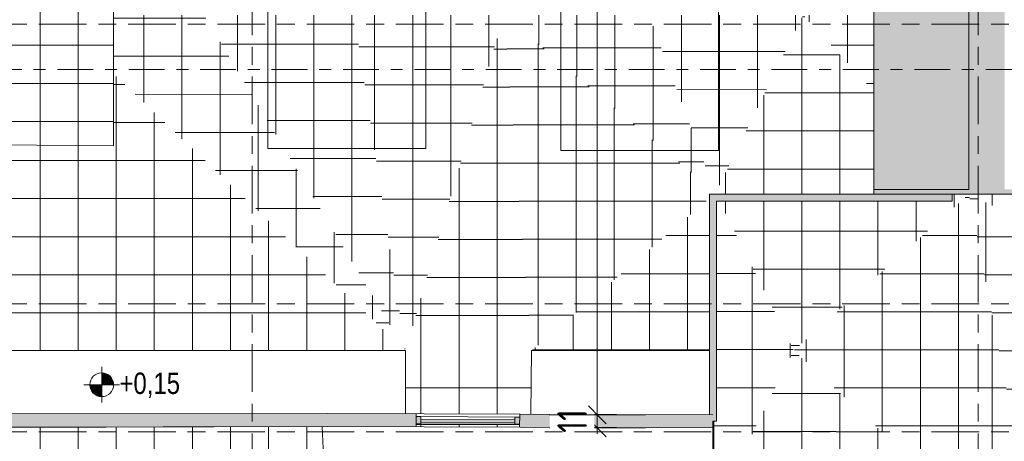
# Model space of a CAD drawing. Header units: metres. Extents: x 2 to 165, y -54 to 869.
# Tile 20 of 106: x 35.04 to 43.31, y -23.49 to -19.94. Entities that reach past the tile are written whole.
import ezdxf

# ---------------------------------------------------------------- set-up
doc = ezdxf.new("R2010")
doc.units = ezdxf.units.M
doc.linetypes.add('_Rasterlinie_', pattern=[0.75, 0.4, -0.1, 0.15, -0.1])
doc.linetypes.add('_Schnittlinie_', pattern=[0.6, 0.3, -0.1, 0.1, -0.1])
for name, color, linetype, lineweight in [('A_Bem', 7, 'Continuous', 5), ('A_Bem-100', 7, 'Continuous', 5), ('A_Fenster', 45, 'Continuous', 5), ('A_Fenster_Glas', 5, 'Continuous', 5), ('A_Geschossdecken', 7, 'Continuous', 5), ('A_Geschossdecken_Oberflächenschraffur', 7, 'Continuous', 5), ('A_Hoehenkoten', 124, 'Continuous', 5), ('A_Linien', 5, 'Continuous', 9), ('A_Raster', 128, 'Continuous', 5), ('A_Symbol-S_A', 172, 'Continuous', 5), ('A_Wand', 244, 'Continuous', 5), ('A_Wand_Schraff', 1, 'Continuous', 5), ('A_Wände_Oberflächenschraffur', 244, 'Continuous', 5)]:
    doc.layers.add(name, color=color, linetype=linetype, lineweight=lineweight)
doc.styles.add('Arial', font='arial.ttf', dxfattribs={"width": 0.8, "height": 0.18})
doc.styles.add('ISOCPEUR', font='isocpeur.ttf', dxfattribs={"width": 0.8, "height": 0.25})
doc.dimstyles.new('BLB-Standard_2_5_Aussen_maskiert', dxfattribs={"dimscale": 0.3048, "dimtxt": 0.248995, "dimasz": 0.492126, "dimexe": 1.32874, "dimexo": 0.0625, "dimgap": 0.032808, "dimtad": 1, "dimdec": 1, "dimlfac": 100, "dimrnd": 0.1, "dimdsep": 46, "dimtxsty": 'ISOCPEUR', "dimblk1": 'OBLIQUE', "dimblk2": 'OBLIQUE', "dimsah": 1, "dimcen": 0.09, "dimdle": 0.164042, "dimazin": 0, "dimtfac": 1, "dimtdec": 4, "dimtix": 1, "dimtmove": 0, "dimatfit": 3, "dimfxl": 1.32874, "dimfxlon": 1, "dimtvp": 1, "dimtfill": 1, "dimtolj": 1, "dimtzin": 0, "dimarcsym": 2})
doc.dimstyles.new('BLB-Standard_2_5_Aussen_maskiert_1', dxfattribs={"dimscale": 0.3048, "dimtxt": 0.248995, "dimasz": 0.492126, "dimexe": 1.32874, "dimexo": 0.0625, "dimgap": 0.032808, "dimtad": 1, "dimrnd": 0.001, "dimzin": 0, "dimdsep": 46, "dimtxsty": 'ISOCPEUR', "dimblk1": 'OBLIQUE', "dimblk2": 'OBLIQUE', "dimsah": 1, "dimcen": 0.09, "dimdle": 0.164042, "dimazin": 0, "dimtfac": 1, "dimtdec": 4, "dimtix": 1, "dimtmove": 0, "dimatfit": 3, "dimfxl": 1.32874, "dimfxlon": 1, "dimtvp": 1, "dimtfill": 1, "dimtolj": 1, "dimtzin": 0, "dimarcsym": 2})
pattern_1 = [(359.999, (56.97275, 0.011), (5.6e-06, 0.32), []), (90, (56.97275, 0.011), (-0.32, 2e-17), [])]
pattern_2 = [(0, (56.97275, 0), (0, 0.32), []), (90, (56.97275, 0), (-0.32, 2e-17), [])]
pattern_3 = [(0, (56.87475, 0), (0, 0.32), []), (90, (56.87475, 0), (-0.32, 2e-17), [])]
pattern_4 = [(0.001, (56.87475, 0.002), (-5.6e-06, 0.32), []), (90, (56.87475, 0.002), (-0.32, 2e-17), [])]
pattern_5 = [(0, (57.00875, 0), (0, 0.32), []), (90, (57.00875, 0), (-0.32, 2e-17), [])]
pattern_6 = [(0, (56.97275, 0.038), (0, 0.32), []), (90, (56.97275, 0.038), (-0.32, 2e-17), [])]
pattern_7 = [(0, (56.97275, 0.067), (0, 0.32), []), (90, (56.97275, 0.067), (-0.32, 2e-17), [])]
pattern_8 = [(359.997, (56.91875, -0.01), (1.68e-05, 0.32), []), (90, (56.91875, -0.01), (-0.32, 2e-17), [])]
pattern_9 = [(0.005, (56.99675, -0.028), (-2.8e-05, 0.32), []), (90, (56.99675, -0.028), (-0.32, 2e-17), [])]
pattern_10 = [(359.995, (56.90375, -0.015), (2.8e-05, 0.32), []), (90, (56.90375, -0.015), (-0.32, 2e-17), [])]
pattern_11 = [(0, (56.97275, -0.032), (0, 0.32), []), (90, (56.97275, -0.032), (-0.32, 2e-17), [])]
pattern_12 = [(0, (57.03575, 0), (0, 0.32), []), (90, (57.03575, 0), (-0.32, 2e-17), [])]
pattern_13 = [(0, (56.97275, -0.009), (0, 0.32), []), (90, (56.97275, -0.009), (-0.32, 2e-17), [])]
pattern_14 = [(0, (56.97275, -0.08), (0, 0.32), []), (90, (56.97275, -0.08), (-0.32, 2e-17), [])]
pattern_15 = [(359.985, (56.92075, -0.057), (8.38e-05, 0.32), []), (90, (56.92075, -0.057), (-0.32, 2e-17), [])]
pattern_16 = [(0, (56.97275, -0.047), (0, 0.32), []), (90, (56.97275, -0.047), (-0.32, 2e-17), [])]
pattern_17 = [(0, (56.97275, -0.048), (0, 0.32), []), (90, (56.97275, -0.048), (-0.32, 2e-17), [])]
pattern_18 = [(359.964, (56.88475, -0.105), (0.000201, 0.32), []), (90, (56.88475, -0.105), (-0.32, 2e-17), [])]
pattern_19 = [(359.995, (57.03275, 0.007), (2.8e-05, 0.32), []), (90, (57.03275, 0.007), (-0.32, 2e-17), [])]
pattern_20 = [(0.004, (57.00275, -0.019), (-2.23e-05, 0.32), []), (90, (57.00275, -0.019), (-0.32, 2e-17), [])]

# ---------------------------------------------------------------- blocks, each defined once
blk = doc.blocks.new('FE 1 tlg - Fix - 870 x 780-8070248-AB- E0-  OK FFB')
at = {"layer": 'A_Fenster_Glas', "lineweight": 9}
h = blk.add_hatch(color=253, dxfattribs=at)
h.paths.add_polyline_path([(-0.435, 0.03), (-0.435, -0.03), (-0.395, -0.03), (-0.3951, 0.03)], flags=0)
h.paths.add_polyline_path([(0.395, 0.03), (0.3952, -0.03), (0.435, -0.03), (0.435, 0.03)], flags=0)
blk.add_hatch(color=253, dxfattribs=at).paths.add_polyline_path([(-0.395, 0.015), (-0.395, -0.005), (0.395, -0.005), (0.395, 0.015), (0.377, 0.015)], flags=0)
at = {"layer": 'A_Fenster', "color": 250, "lineweight": 9}
for p, q in [((-0.395, 0.03), (-0.435, 0.03)), ((-0.435, 0.03), (-0.435, -0.03)), ((-0.395, 0.03), (0.395, 0.03)), ((-0.395, 0.015), (-0.395, 0.03)), ((0.435, 0.03), (0.395, 0.03)), ((0.395, 0.03), (0.395, 0.015)), ((0.435, -0.03), (0.435, 0.03)), ((-0.435, -0.03), (-0.395, -0.03)), ((-0.395, -0.03), (-0.395, -0.005)), ((0.395, -0.03), (-0.395, -0.03)), ((0.395, -0.005), (0.395, -0.03)), ((0.395, -0.03), (0.435, -0.03))]:
    blk.add_line(p, q, dxfattribs=at)
at = {"layer": 'A_Fenster_Glas', "color": 250, "lineweight": 9}
for p, q in [((0.395, 0.015), (-0.395, 0.015)), ((-0.395, 0.015), (-0.395, -0.005)), ((0.395, -0.005), (0.395, 0.015)), ((-0.395, -0.005), (0.395, -0.005))]:
    blk.add_line(p, q, dxfattribs=at)
blk = doc.blocks.new('Höhenkoten - Kreuz gefüllt-6114407-AB- E0-  OK FFB')
at = {"layer": 'A_Hoehenkoten'}
h = blk.add_hatch(color=256, dxfattribs=at)
edge = h.paths.add_edge_path(flags=0)
edge.add_line((0.001, 0.0014), (0, 0.0014))
edge.add_line((0, 0.0014), (0, 0.0024))
edge.add_arc((0, 0.0014), 0.001, 0, 90, ccw=False)
h = blk.add_hatch(color=256, dxfattribs=at)
edge = h.paths.add_edge_path(flags=0)
edge.add_line((-0.001, 0.0014), (0, 0.0014))
edge.add_line((0, 0.0014), (0, 0.0004))
edge.add_arc((0, 0.0014), 0.001, 180, 270, ccw=False)
for p, q in [((0, 0.0029), (0, -0.0001)), ((0, 0.0014), (0, 0.0024)), ((0, 0.0024), (0, 0.0014)), ((0, 0.0024), (0, 0.0014)), ((0, 0.0014), (0, 0.0024)), ((-0.0015, 0.0014), (0.0015, 0.0014)), ((-0.001, 0.0014), (0, 0.0014)), ((0, 0.0014), (-0.001, 0.0014)), ((0, 0.0014), (-0.001, 0.0014)), ((-0.001, 0.0014), (0, 0.0014)), ((0.001, 0.0014), (0, 0.0014)), ((0, 0.0014), (0, 0.0004)), ((0, 0.0004), (0, 0.0014)), ((0, 0.0014), (0.001, 0.0014)), ((0, 0.0014), (0.001, 0.0014)), ((0.001, 0.0014), (0, 0.0014)), ((0, 0.0014), (0, 0.0004)), ((0, 0.0004), (0, 0.0014))]:
    blk.add_line(p, q, dxfattribs=at)
for start, end in [(90, 180), (90, 180), (360, 90), (360, 90), (180, 270), (180, 270), (270, 0), (270, 360)]:
    blk.add_arc((0, 0.0014), 0.001, start, end, dxfattribs=at)
blk = doc.blocks.new('DIMBLOCK170-AB- E0-  OK FFB')
at = {"layer": 'A_Bem-100', "lineweight": 9}
for p, q in [((39.8945, -23.2653), (39.8195, -23.1903)), ((39.8945, -23.3755), (39.8195, -23.3005)), ((39.8945, -23.2653), (39.9695, -23.3403)), ((39.8945, -23.3755), (39.9695, -23.4505))]:
    blk.add_line(p, q, dxfattribs=at)
at = {"layer": 'A_Bem-100'}
for p, q in [((39.4895, -23.2653), (40.2995, -23.2653)), ((39.8945, -23.2653), (39.4895, -23.2653)), ((39.8945, -23.4255), (39.8945, -23.2653)), ((39.4895, -23.3755), (40.2995, -23.3755)), ((39.8945, -23.3755), (39.4895, -23.3755))]:
    blk.add_line(p, q, dxfattribs=at)
at = {"layer": 'A_Bem-100', "color": 0, "insert": (39.5579, -23.4175), "char_height": 0.25, "width": 0.233044, "attachment_point": 1, "rotation": 90, "line_spacing_factor": 1.149209, "style": 'ISOCPEUR', "bg_fill": 3, "box_fill_scale": 1.25, "bg_fill_color": 256, "bg_fill_true_color": 13158600, "bg_fill_transparency": 0}
blk.add_mtext('11', dxfattribs=at)
blk = doc.blocks.new('_Oblique')
at = {"color": 0, "linetype": 'ByBlock', "lineweight": -2}
blk.add_line((-0.5, -0.5), (0.5, 0.5), dxfattribs=at)
blk = doc.blocks.new('DIMBLOCK171-AB- E0-  OK FFB')
at = {"layer": 'A_Bem-100', "lineweight": 9}
for p, q in [((39.8945, -3.1804), (39.8195, -3.1054)), ((39.8945, -3.1804), (39.9695, -3.2554)), ((39.8945, -23.2653), (39.8195, -23.1903)), ((39.8945, -23.2653), (39.9695, -23.3403))]:
    blk.add_line(p, q, dxfattribs=at)
at = {"layer": 'A_Bem-100'}
for p, q in [((39.4895, -3.1804), (40.2995, -3.1804)), ((39.8945, -3.1804), (39.4895, -3.1804)), ((39.8945, -23.2653), (39.8945, -3.1804)), ((39.4895, -23.2653), (40.2995, -23.2653)), ((39.8945, -23.2653), (39.4895, -23.2653))]:
    blk.add_line(p, q, dxfattribs=at)
at = {"layer": 'A_Bem-100', "color": 0, "insert": (39.5579, -13.5764), "char_height": 0.25, "width": 0.84852, "attachment_point": 1, "rotation": 90, "line_spacing_factor": 1.149209, "style": 'ISOCPEUR', "bg_fill": 3, "box_fill_scale": 1.25, "bg_fill_color": 256, "bg_fill_true_color": 13158600, "bg_fill_transparency": 0}
blk.add_mtext('20,08\\A2\\H0.5x;\\S5^  ;\\H2x;', dxfattribs=at)

msp = doc.modelspace()

# ---------------------------------------------------------------- hatches: boundary and pattern name
at = {"layer": 'A_Geschossdecken_Oberflächenschraffur'}
h = msp.add_hatch(dxfattribs=at)
h.set_pattern_fill('FP_38', color=9, style=0, pattern_type=2)
h.set_pattern_definition(pattern_2)
h.paths.add_polyline_path([(28.6695, -28.0387), (32.0269, -27.8532), (32.0283, -27.8804), (37.7956, -27.532), (37.5822, -23.3636), (30.8594, -23.3855), (30.8754, -6.7647), (30.3754, -6.78), (30.3754, -4.3401), (30.3654, -4.3395), (30.3654, -4.3301), (30.3154, -4.3298), (30.3158, -4.2001), (30.3354, -4.2001), (30.3354, -4.3101), (30.3654, -4.3101), (30.3654, -4.3001), (30.3754, -4.3001), (30.3754, -3.1804), (30.3672, -3.1804), (30.3673, -1.8402), (30.3687, -1.8402), (30.3687, -1.8362), (30.3669, -1.8362), (30.3658, -1.7902), (30.3568, -1.7895), (30.3568, -1.7802), (30.3068, -1.78), (30.3072, -1.6503), (30.3267, -1.6503), (30.3268, -1.7603), (30.3568, -1.7602), (30.3568, -1.7502), (30.3668, -1.7502), (30.3658, -0.9842), (30.3687, -0.9842), (30.3676, -0.9802), (30.3658, -0.9802), (30.3635, 0.9498), (30.3687, 0.9498), (30.3682, 0.9538), (30.3634, 0.9538), (30.3624, 0.9998), (30.3534, 1.0005), (30.3533, 1.0098), (30.3033, 1.01), (30.3037, 1.1397), (30.3232, 1.1397), (30.3233, 1.0297), (30.3533, 1.0298), (30.3533, 1.0398), (30.3633, 1.0398), (30.3624, 1.8058), (30.3687, 1.8058), (30.3686, 1.8098), (30.3623, 1.8098), (30.3621, 2.5273), (30.3621, 3.1597), (30.3662, 3.4257), (30.3687, 3.4257), (30.3687, 3.4296), (30.3662, 3.4297), (30.3662, 3.4757), (30.3569, 3.4765), (30.357, 3.4858), (30.3071, 3.4869), (30.31, 3.6166), (30.329, 3.6152), (30.3277, 3.5063), (30.3574, 3.5063), (30.3575, 3.5158), (30.3675, 3.5158), (30.3833, 4.5497), (28.6624, 4.5752), (28.6626, 4.1688), (28.7269, 4.1688), (28.7269, 3.8288), (28.6626, 3.8288), (28.6635, 0.1689), (28.7319, 0.1689), (28.7319, -0.1711), (28.6635, -0.1711), (28.6643, -3.8311), (28.7294, -3.8311), (28.7294, -4.1711), (28.6643, -4.1711), (28.666, -7.8386), (28.7294, -7.8386), (28.7294, -8.1786), (28.6652, -8.1786), (28.6661, -11.8286), (28.729, -11.8286), (28.729, -12.1686), (28.6661, -12.1686), (28.6677, -15.8286), (28.7269, -15.8286), (28.7269, -16.1686), (28.6669, -16.1686), (28.6685, -19.8286), (28.7294, -19.8286), (28.7294, -20.1686), (28.6678, -20.1686), (28.6685, -23.2286), (28.7394, -23.2286), (28.7394, -23.5686), (28.6686, -23.5686), (28.6692, -26.4762)], flags=0)
h.paths.add_polyline_path([(28.6692, -26.4762), (28.6696, -25.7362), (29.7291, -25.7359), (29.7292, -26.4759), (28.6696, -26.4762)], flags=0)
h.paths.add_polyline_path([(30.3568, -1.7844), (30.3568, -1.7844), (30.3568, -1.7844)], flags=0)
h.paths.add_polyline_path([(30.3533, 1.0056), (30.3533, 1.0056), (30.3533, 1.0056)], flags=0)
h = msp.add_hatch(dxfattribs=at)
h.set_pattern_fill('FP_38', color=9, style=0, pattern_type=2)
h.set_pattern_definition(pattern_2)
h.paths.add_polyline_path([(28.6695, -28.0387), (32.0269, -27.8532), (32.0283, -27.8804), (37.7956, -27.532), (37.5822, -23.3636), (30.8594, -23.3855), (30.8754, -6.7647), (30.3754, -6.78), (30.3754, -4.3401), (30.3654, -4.3395), (30.3654, -4.3301), (30.3154, -4.3298), (30.3158, -4.2001), (30.3354, -4.2001), (30.3354, -4.3101), (30.3654, -4.3101), (30.3654, -4.3001), (30.3754, -4.3001), (30.3754, -3.1804), (30.3672, -3.1804), (30.3673, -1.8402), (30.3687, -1.8402), (30.3687, -1.8362), (30.3669, -1.8362), (30.3658, -1.7902), (30.3568, -1.7895), (30.3568, -1.7802), (30.3068, -1.78), (30.3072, -1.6503), (30.3267, -1.6503), (30.3268, -1.7603), (30.3568, -1.7602), (30.3568, -1.7502), (30.3668, -1.7502), (30.3658, -0.9842), (30.3687, -0.9842), (30.3676, -0.9802), (30.3658, -0.9802), (30.3635, 0.9498), (30.3687, 0.9498), (30.3682, 0.9538), (30.3634, 0.9538), (30.3624, 0.9998), (30.3534, 1.0005), (30.3533, 1.0098), (30.3033, 1.01), (30.3037, 1.1397), (30.3232, 1.1397), (30.3233, 1.0297), (30.3533, 1.0298), (30.3533, 1.0398), (30.3633, 1.0398), (30.3624, 1.8058), (30.3687, 1.8058), (30.3686, 1.8098), (30.3623, 1.8098), (30.3621, 2.5273), (30.3621, 3.1597), (30.3662, 3.4257), (30.3687, 3.4257), (30.3687, 3.4296), (30.3662, 3.4297), (30.3662, 3.4757), (30.3569, 3.4765), (30.357, 3.4858), (30.3071, 3.4869), (30.31, 3.6166), (30.329, 3.6152), (30.3277, 3.5063), (30.3574, 3.5063), (30.3575, 3.5158), (30.3675, 3.5158), (30.3833, 4.5497), (28.6624, 4.5752), (28.6626, 4.1688), (28.7269, 4.1688), (28.7269, 3.8288), (28.6626, 3.8288), (28.6635, 0.1689), (28.7319, 0.1689), (28.7319, -0.1711), (28.6635, -0.1711), (28.6643, -3.8311), (28.7294, -3.8311), (28.7294, -4.1711), (28.6643, -4.1711), (28.666, -7.8386), (28.7294, -7.8386), (28.7294, -8.1786), (28.6652, -8.1786), (28.6661, -11.8286), (28.729, -11.8286), (28.729, -12.1686), (28.6661, -12.1686), (28.6677, -15.8286), (28.7269, -15.8286), (28.7269, -16.1686), (28.6669, -16.1686), (28.6685, -19.8286), (28.7294, -19.8286), (28.7294, -20.1686), (28.6678, -20.1686), (28.6685, -23.2286), (28.7394, -23.2286), (28.7394, -23.5686), (28.6686, -23.5686), (28.6692, -26.4762)], flags=0)
h.paths.add_polyline_path([(28.6692, -26.4762), (28.6696, -25.7362), (29.7291, -25.7359), (29.7292, -26.4759), (28.6696, -26.4762)], flags=0)
h.paths.add_polyline_path([(30.3568, -1.7844), (30.3568, -1.7844), (30.3568, -1.7844)], flags=0)
h.paths.add_polyline_path([(30.3533, 1.0056), (30.3533, 1.0056), (30.3533, 1.0056)], flags=0)
h = msp.add_hatch(dxfattribs=at)
h.set_pattern_fill('FP_4', color=9, style=0, pattern_type=2)
h.set_pattern_definition(pattern_2)
h.paths.add_polyline_path([(35.8291, -21.0035), (35.8525, -5.8186), (34.8725, -5.8186), (34.8592, -20.9966)], flags=0)
h = msp.add_hatch(dxfattribs=at)
h.set_pattern_fill('FP_4', color=9, style=0, pattern_type=2)
h.set_pattern_definition(pattern_2)
h.paths.add_polyline_path([(35.8291, -21.0035), (35.8525, -5.8186), (34.8725, -5.8186), (34.8592, -20.9966)], flags=0)
h = msp.add_hatch(dxfattribs=at)
h.set_pattern_fill('FP_83', color=9, style=0, pattern_type=2)
h.set_pattern_definition(pattern_18)
h.paths.add_polyline_path([(38.2833, -22.726), (36.5898, -19.9059), (35.8308, -19.9059), (35.8301, -20.4), (38.2829, -22.7256)], flags=0)
h = msp.add_hatch(dxfattribs=at)
h.set_pattern_fill('FP_83', color=9, style=0, pattern_type=2)
h.set_pattern_definition(pattern_18)
h.paths.add_polyline_path([(38.2833, -22.726), (36.5898, -19.9059), (35.8308, -19.9059), (35.8301, -20.4), (38.2829, -22.7256)], flags=0)
h = msp.add_hatch(dxfattribs=at)
h.set_pattern_fill('FP_88', color=9, style=0, pattern_type=2)
h.set_pattern_definition(pattern_19)
h.paths.add_polyline_path([(38.2833, -22.726), (37.8502, -19.9059), (36.5898, -19.9059), (38.283, -22.7256)], flags=0)
h = msp.add_hatch(dxfattribs=at)
h.set_pattern_fill('FP_88', color=9, style=0, pattern_type=2)
h.set_pattern_definition(pattern_19)
h.paths.add_polyline_path([(38.2833, -22.726), (37.8502, -19.9059), (36.5898, -19.9059), (38.283, -22.7256)], flags=0)
h = msp.add_hatch(dxfattribs=at)
h.set_pattern_fill('FP_55', color=9, style=0, pattern_type=2)
h.set_pattern_definition(pattern_10)
h.paths.add_polyline_path([(38.2833, -22.726), (39.1106, -19.9059), (37.8502, -19.9059), (38.2832, -22.7256)], flags=0)
h = msp.add_hatch(dxfattribs=at)
h.set_pattern_fill('FP_55', color=9, style=0, pattern_type=2)
h.set_pattern_definition(pattern_10)
h.paths.add_polyline_path([(38.2833, -22.726), (39.1106, -19.9059), (37.8502, -19.9059), (38.2832, -22.7256)], flags=0)
h = msp.add_hatch(dxfattribs=at)
h.set_pattern_fill('FP_56', color=9, style=0, pattern_type=2)
h.set_pattern_definition(pattern_11)
h.paths.add_polyline_path([(38.2833, -22.726), (39.3428, -22.7256), (39.1106, -19.9059), (38.4304, -22.2245)], flags=0)
h = msp.add_hatch(dxfattribs=at)
h.set_pattern_fill('FP_56', color=9, style=0, pattern_type=2)
h.set_pattern_definition(pattern_11)
h.paths.add_polyline_path([(38.2833, -22.726), (39.3428, -22.7256), (39.1106, -19.9059), (38.4304, -22.2245)], flags=0)
h = msp.add_hatch(dxfattribs=at)
h.set_pattern_fill('FP_54', color=9, style=0, pattern_type=2)
h.set_pattern_definition(pattern_9)
h.paths.add_polyline_path([(39.3428, -22.7256), (40.8363, -21.446), (40.8363, -21.4109), (40.8773, -21.4109), (40.8877, -21.4019), (39.1106, -19.9059), (39.3363, -22.6467)], flags=0)
h = msp.add_hatch(dxfattribs=at)
h.set_pattern_fill('FP_54', color=9, style=0, pattern_type=2)
h.set_pattern_definition(pattern_9)
h.paths.add_polyline_path([(39.3428, -22.7256), (40.8363, -21.446), (40.8363, -21.4109), (40.8773, -21.4109), (40.8877, -21.4019), (39.1106, -19.9059), (39.3363, -22.6467)], flags=0)
h = msp.add_hatch(dxfattribs=at)
h.set_pattern_fill('FP_89', color=9, style=0, pattern_type=2)
h.set_pattern_definition(pattern_20)
h.paths.add_polyline_path([(40.8877, -21.4019), (40.3277, -19.9059), (39.1106, -19.9059), (39.5188, -20.2495)], flags=0)
h = msp.add_hatch(dxfattribs=at)
h.set_pattern_fill('FP_89', color=9, style=0, pattern_type=2)
h.set_pattern_definition(pattern_20)
h.paths.add_polyline_path([(40.8877, -21.4019), (40.3277, -19.9059), (39.1106, -19.9059), (39.5188, -20.2495)], flags=0)
h = msp.add_hatch(dxfattribs=at)
h.set_pattern_fill('FP_60', color=9, style=0, pattern_type=2)
h.set_pattern_definition(pattern_15)
h.paths.add_polyline_path([(40.8877, -21.4019), (41.6247, -19.9059), (40.3277, -19.9059), (40.8761, -21.3709)], flags=0)
h = msp.add_hatch(dxfattribs=at)
h.set_pattern_fill('FP_60', color=9, style=0, pattern_type=2)
h.set_pattern_definition(pattern_15)
h.paths.add_polyline_path([(40.8877, -21.4019), (41.6247, -19.9059), (40.3277, -19.9059), (40.8761, -21.3709)], flags=0)
h = msp.add_hatch(dxfattribs=at)
h.set_pattern_fill('FP_59', color=9, style=0, pattern_type=2)
h.set_pattern_definition(pattern_14)
h.paths.add_polyline_path([(42.2169, -21.4075), (42.2169, -20.5461), (41.6247, -19.9059), (40.8877, -21.4019), (41.6247, -21.405)], flags=0)
h = msp.add_hatch(dxfattribs=at)
h.set_pattern_fill('FP_59', color=9, style=0, pattern_type=2)
h.set_pattern_definition(pattern_14)
h.paths.add_polyline_path([(42.2169, -21.4075), (42.2169, -20.5461), (41.6247, -19.9059), (40.8877, -21.4019), (41.6247, -21.405)], flags=0)
h = msp.add_hatch(dxfattribs=at)
h.set_pattern_fill('FP_57', color=9, style=0, pattern_type=2)
h.set_pattern_definition(pattern_12)
h.paths.add_polyline_path([(42.2169, -20.5461), (42.2169, -19.9059), (41.6247, -19.9059), (41.9426, -20.2495)], flags=0)
h = msp.add_hatch(dxfattribs=at)
h.set_pattern_fill('FP_57', color=9, style=0, pattern_type=2)
h.set_pattern_definition(pattern_12)
h.paths.add_polyline_path([(42.2169, -20.5461), (42.2169, -19.9059), (41.6247, -19.9059), (41.9426, -20.2495)], flags=0)
h = msp.add_hatch(dxfattribs=at)
h.set_pattern_fill('FP_58', color=9, style=0, pattern_type=2)
h.set_pattern_definition(pattern_13)
h.paths.add_polyline_path([(38.2833, -22.726), (35.8301, -20.4), (35.8291, -21.0035), (34.8592, -20.9966), (34.8592, -20.5912), (33.4583, -22.726), (37.8502, -22.726)], flags=0)
h = msp.add_hatch(dxfattribs=at)
h.set_pattern_fill('FP_58', color=9, style=0, pattern_type=2)
h.set_pattern_definition(pattern_13)
h.paths.add_polyline_path([(38.2833, -22.726), (35.8301, -20.4), (35.8291, -21.0035), (34.8592, -20.9966), (34.8592, -20.5912), (33.4583, -22.726), (37.8502, -22.726)], flags=0)
h = msp.add_hatch(dxfattribs=at)
h.set_pattern_fill('FP_4', color=9, style=0, pattern_type=2)
h.set_pattern_definition(pattern_2)
h.paths.add_polyline_path([(40.8363, -22.7256), (40.8359, -21.4463), (39.3428, -22.7256)], flags=0)
h.paths.add_polyline_path([(40.8773, -21.4109), (40.8876, -21.4109), (40.8877, -21.4019)], flags=0)
h = msp.add_hatch(dxfattribs=at)
h.set_pattern_fill('FP_4', color=9, style=0, pattern_type=2)
h.set_pattern_definition(pattern_2)
h.paths.add_polyline_path([(40.8363, -22.7256), (40.8359, -21.4463), (39.3428, -22.7256)], flags=0)
h.paths.add_polyline_path([(40.8773, -21.4109), (40.8876, -21.4109), (40.8877, -21.4019)], flags=0)
h = msp.add_hatch(dxfattribs=at)
h.set_pattern_fill('FP_43', color=9, style=0, pattern_type=2)
h.set_pattern_definition(pattern_4)
h.paths.add_polyline_path([(41.5447, -22.7256), (40.9219, -21.4709), (40.8963, -21.4709), (40.8963, -22.7256)], flags=0)
h.paths.add_polyline_path([(40.8921, -21.4109), (40.8877, -21.4019), (40.8877, -21.4109)], flags=0)
h = msp.add_hatch(dxfattribs=at)
h.set_pattern_fill('FP_43', color=9, style=0, pattern_type=2)
h.set_pattern_definition(pattern_4)
h.paths.add_polyline_path([(41.5447, -22.7256), (40.9219, -21.4709), (40.8963, -21.4709), (40.8963, -22.7256)], flags=0)
h.paths.add_polyline_path([(40.8921, -21.4109), (40.8877, -21.4019), (40.8877, -21.4109)], flags=0)
h = msp.add_hatch(dxfattribs=at)
h.set_pattern_fill('FP_45', color=9, style=0, pattern_type=2)
h.set_pattern_definition(pattern_6)
h.paths.add_polyline_path([(41.5447, -22.7256), (43.0169, -21.4109), (42.8769, -21.4109), (42.8769, -21.4709), (40.9219, -21.4709)], flags=0)
h.paths.add_polyline_path([(40.8921, -21.4109), (42.2169, -21.4109), (42.2169, -21.4075), (40.8877, -21.4019)], flags=0)
h = msp.add_hatch(dxfattribs=at)
h.set_pattern_fill('FP_45', color=9, style=0, pattern_type=2)
h.set_pattern_definition(pattern_6)
h.paths.add_polyline_path([(41.5447, -22.7256), (43.0169, -21.4109), (42.8769, -21.4109), (42.8769, -21.4709), (40.9219, -21.4709)], flags=0)
h.paths.add_polyline_path([(40.8921, -21.4109), (42.2169, -21.4109), (42.2169, -21.4075), (40.8877, -21.4019)], flags=0)
h = msp.add_hatch(dxfattribs=at)
h.set_pattern_fill('FP_44', color=9, style=0, pattern_type=2)
h.set_pattern_definition(pattern_5)
h.paths.add_polyline_path([(43.0172, -24.0842), (43.0169, -21.4109), (41.5447, -22.7256), (43.0126, -24.0799)], flags=0)
h = msp.add_hatch(dxfattribs=at)
h.set_pattern_fill('FP_44', color=9, style=0, pattern_type=2)
h.set_pattern_definition(pattern_5)
h.paths.add_polyline_path([(43.0172, -24.0842), (43.0169, -21.4109), (41.5447, -22.7256), (43.0126, -24.0799)], flags=0)
h = msp.add_hatch(dxfattribs=at)
h.set_pattern_fill('FP_38', color=9, style=0, pattern_type=2)
h.set_pattern_definition(pattern_2)
h.paths.add_polyline_path([(43.0172, -24.0842), (43.5306, -24.0744), (43.0169, -21.4109), (43.0171, -23.0966)], flags=0)
h = msp.add_hatch(dxfattribs=at)
h.set_pattern_fill('FP_38', color=9, style=0, pattern_type=2)
h.set_pattern_definition(pattern_2)
h.paths.add_polyline_path([(43.0172, -24.0842), (43.5306, -24.0744), (43.0169, -21.4109), (43.0171, -23.0966)], flags=0)
h = msp.add_hatch(dxfattribs=at)
h.set_pattern_fill('FP_52', color=9, style=0, pattern_type=2)
h.set_pattern_definition(pattern_8)
h.paths.add_polyline_path([(43.5306, -24.0744), (44.9169, -22.3427), (43.0169, -21.4109), (43.463, -23.7239)], flags=0)
h = msp.add_hatch(dxfattribs=at)
h.set_pattern_fill('FP_52', color=9, style=0, pattern_type=2)
h.set_pattern_definition(pattern_8)
h.paths.add_polyline_path([(43.5306, -24.0744), (44.9169, -22.3427), (43.0169, -21.4109), (43.463, -23.7239)], flags=0)
h = msp.add_hatch(dxfattribs=at)
h.set_pattern_fill('FP_51', color=9, style=0, pattern_type=2)
h.set_pattern_definition(pattern_7)
h.paths.add_polyline_path([(44.9169, -22.3427), (49.1655, -21.4109), (43.0172, -21.411), (43.5545, -21.6745)], flags=0)
h = msp.add_hatch(dxfattribs=at)
h.set_pattern_fill('FP_51', color=9, style=0, pattern_type=2)
h.set_pattern_definition(pattern_7)
h.paths.add_polyline_path([(44.9169, -22.3427), (49.1655, -21.4109), (43.0172, -21.411), (43.5545, -21.6745)], flags=0)
h = msp.add_hatch(dxfattribs=at)
h.set_pattern_fill('FP_4', color=9, style=0, pattern_type=2)
h.set_pattern_definition(pattern_2)
h.paths.add_polyline_path([(39.3363, -23.2599), (39.3428, -22.7256), (38.2833, -22.726), (38.2833, -23.256), (39.2427, -23.2595)], flags=0)
h = msp.add_hatch(dxfattribs=at)
h.set_pattern_fill('FP_4', color=9, style=0, pattern_type=2)
h.set_pattern_definition(pattern_2)
h.paths.add_polyline_path([(39.3363, -23.2599), (39.3428, -22.7256), (38.2833, -22.726), (38.2833, -23.256), (39.2427, -23.2595)], flags=0)
h = msp.add_hatch(dxfattribs=at)
h.set_pattern_fill('FP_42', color=9, style=0, pattern_type=2)
h.set_pattern_definition(pattern_3)
h.paths.add_polyline_path([(40.8663, -24.0904), (41.5447, -22.7256), (40.8963, -22.7256), (40.8963, -23.3203), (40.8663, -23.3206), (40.8663, -24.0799)], flags=0)
h = msp.add_hatch(dxfattribs=at)
h.set_pattern_fill('FP_42', color=9, style=0, pattern_type=2)
h.set_pattern_definition(pattern_3)
h.paths.add_polyline_path([(40.8663, -24.0904), (41.5447, -22.7256), (40.8963, -22.7256), (40.8963, -23.3203), (40.8663, -23.3206), (40.8663, -24.0799)], flags=0)
h = msp.add_hatch(dxfattribs=at)
h.set_pattern_fill('FP_64', color=9, style=0, pattern_type=2)
h.set_pattern_definition(pattern_16)
h.paths.add_polyline_path([(40.8663, -24.0904), (42.255, -24.0799), (41.5447, -22.7256), (41.2216, -23.3756)], flags=0)
h = msp.add_hatch(dxfattribs=at)
h.set_pattern_fill('FP_64', color=9, style=0, pattern_type=2)
h.set_pattern_definition(pattern_16)
h.paths.add_polyline_path([(40.8663, -24.0904), (42.255, -24.0799), (41.5447, -22.7256), (41.2216, -23.3756)], flags=0)
h = msp.add_hatch(dxfattribs=at)
h.set_pattern_fill('FP_65', color=9, style=0, pattern_type=2)
h.set_pattern_definition(pattern_17)
h.paths.add_polyline_path([(43.0172, -24.0842), (41.5447, -22.7256), (42.255, -24.0799), (43.0169, -24.0842)], flags=0)
h = msp.add_hatch(dxfattribs=at)
h.set_pattern_fill('FP_65', color=9, style=0, pattern_type=2)
h.set_pattern_definition(pattern_17)
h.paths.add_polyline_path([(43.0172, -24.0842), (41.5447, -22.7256), (42.255, -24.0799), (43.0169, -24.0842)], flags=0)
at = {"layer": 'A_Wand_Schraff', "lineweight": 9}
for points in [[(43.0169, -21.3709), (43.3169, -21.3709), (43.3169, -3.1161), (43.0169, -3.1161), (43.0169, -20.2495)], [(43.0169, -21.3709), (43.0169, -3.1804), (42.2169, -3.1804), (42.2169, -21.3709), (42.9209, -21.3709)], [(42.8769, -21.4709), (42.8769, -21.4109), (40.8363, -21.4109), (40.8363, -21.4709), (40.8963, -21.4709)], [(48.9801, -21.4109), (48.9801, -21.3709), (42.2169, -21.3709), (42.2169, -21.4109), (47.4115, -21.4109)], [(40.8663, -23.3203), (40.8963, -23.3203), (40.8963, -21.4709), (40.8363, -21.4709), (40.8363, -23.2654), (40.8665, -23.2656)], [(30.9694, -23.3753), (37.6294, -23.3635), (37.6295, -23.2535), (30.9695, -23.2653)]]:
    msp.add_hatch(color=253, dxfattribs=at).paths.add_polyline_path(points, flags=0)
h = msp.add_hatch(color=253, dxfattribs=at)
h.paths.add_polyline_path([(40.8661, -23.3756), (40.8665, -23.2656), (39.2427, -23.2595), (39.2426, -23.3695)], flags=0)
h.paths.add_polyline_path([(38.3723, -23.3663), (38.3724, -23.2563), (37.6295, -23.2535), (37.6294, -23.3635)], flags=0)
at = {"layer": 'A_Wände_Oberflächenschraffur'}
h = msp.add_hatch(dxfattribs=at)
h.set_pattern_fill('FP_1', color=17, style=0, pattern_type=2)
h.set_pattern_definition(pattern_1)
h.paths.add_polyline_path([(39.2423, -23.3695), (39.2423, -23.3445), (38.3724, -23.3413), (38.3727, -23.3663), (39.2026, -23.3694)], flags=0)
h = msp.add_hatch(dxfattribs=at)
h.set_pattern_fill('FP_1', color=17, style=0, pattern_type=2)
h.set_pattern_definition(pattern_1)
h.paths.add_polyline_path([(39.2423, -23.3695), (39.2423, -23.3445), (38.3724, -23.3413), (38.3727, -23.3663), (39.2026, -23.3694)], flags=0)

# ---------------------------------------------------------------- linework, layer by layer
at = {"layer": 'A_Geschossdecken', "color": 253, "lineweight": 9}
for p, q in [((35.8291, -21.0035), (35.8525, -5.8186)), ((34.8592, -20.9966), (35.8291, -21.0035)), ((38.2833, -22.726), (33.4583, -22.726)), ((38.2833, -23.256), (38.2833, -22.726)), ((39.3428, -22.7256), (39.3363, -23.2599)), ((40.8363, -22.7256), (39.3428, -22.7256)), ((40.8663, -24.0904), (40.8663, -23.3203)), ((37.5822, -23.3636), (30.8594, -23.3855)), ((37.7956, -27.532), (37.5822, -23.3636))]:
    msp.add_line(p, q, dxfattribs=at)
at = {"layer": 'A_Linien', "color": 10, "lineweight": 18}
for p, q in [((39.5874, -5.4065), (39.5874, -21.0427)), ((40.9127, -21.0427), (40.9127, -5.4065)), ((37.1274, -5.7413), (37.1274, -21.0277)), ((38.4527, -21.0277), (38.4527, -5.7413)), ((37.1274, -21.0277), (38.4527, -21.0277)), ((39.5874, -21.0427), (40.9127, -21.0427))]:
    msp.add_line(p, q, dxfattribs=at)
at = {"layer": 'A_Raster', "linetype": '_Rasterlinie_', "lineweight": 9}
for p, q in [((36.9942, -53.073), (36.9942, 37.0621)), ((43.0942, -53.073), (43.0942, 37.0621)), ((88.1031, -19.9826), (15.5195, -19.9826)), ((88.1031, -22.3326), (15.5195, -22.3326))]:
    msp.add_line(p, q, dxfattribs=at)
at = {"layer": 'A_Symbol-S_A', "linetype": '_Schnittlinie_', "lineweight": 9}
msp.add_line((22.1587, -20.3624), (86.6263, -20.3624), dxfattribs=at)
at = {"layer": 'A_Wand', "color": 250, "lineweight": 9}
for p, q in [((43.0169, -21.3709), (43.0169, -3.1161)), ((42.2169, -3.1804), (42.2169, -21.4109)), ((49.1655, -21.4109), (40.8363, -21.4109)), ((40.8363, -21.4109), (40.8363, -23.2654)), ((43.0169, -21.3709), (42.2169, -21.3709)), ((42.8769, -21.4709), (42.8769, -21.4109)), ((40.8963, -21.4709), (42.8769, -21.4709)), ((40.8963, -23.3203), (40.8963, -21.4709)), ((37.6295, -23.2535), (30.9695, -23.2653)), ((37.6295, -23.2535), (40.8665, -23.2656)), ((38.3726, -23.2813), (38.3727, -23.2563)), ((39.2427, -23.2595), (39.2426, -23.2845)), ((40.8661, -23.3756), (40.8663, -23.3203)), ((40.8663, -23.3203), (40.8963, -23.3203)), ((30.8594, -23.3755), (37.6294, -23.3635)), ((37.6294, -23.3635), (40.8661, -23.3756)), ((38.3723, -23.3663), (38.3724, -23.3413)), ((39.2424, -23.3445), (39.2423, -23.3695))]:
    msp.add_line(p, q, dxfattribs=at)

# ---------------------------------------------------------------- block references
at = {"layer": 'A_Fenster', "color": 250, "lineweight": 9, "rotation": 179.7875519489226}
msp.add_blockref('FE 1 tlg - Fix - 870 x 780-8070248-AB- E0-  OK FFB', (38.8075, -23.3129), dxfattribs=at)
at = {"layer": 'A_Hoehenkoten', "xscale": 99.99999999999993, "yscale": 99.99999999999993, "zscale": 99.99999999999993}
msp.add_blockref('Höhenkoten - Kreuz gefüllt-6114407-AB- E0-  OK FFB', (35.7306, -23.1528), dxfattribs=at)

# ---------------------------------------------------------------- texts
at = {"layer": 'A_Hoehenkoten', "insert": (35.88, -22.9107), "char_height": 0.18, "width": 0.601593, "attachment_point": 1, "line_spacing_factor": 0.941778, "style": 'Arial'}
msp.add_mtext('+0,15', dxfattribs=at)

# ---------------------------------------------------------------- next in the draw order: dimensions: what is measured, and where the dimension line sits
at = {"layer": 'A_Bem'}
dim = msp.add_linear_dim(base=(39.8945, -23.2653), p1=(39.4895, -23.3755), p2=(39.4895, -23.2653), angle=90, dimstyle='BLB-Standard_2_5_Aussen_maskiert', override={"dimpost": '<>', "dimfxl": 0.110194}, dxfattribs=at)
dim.commit()
dim.dimension.update_dxf_attribs({"geometry": 'DIMBLOCK170-AB- E0-  OK FFB', "text_midpoint": (39.7595, -23.3204)})

# ---------------------------------------------------------------- next in the draw order: linework, layer by layer
at = {"layer": 'A_Raster', "linetype": '_Rasterlinie_', "lineweight": 9}
msp.add_line((88.1025, -23.4099), (15.5195, -23.4099), dxfattribs=at)

# ---------------------------------------------------------------- next in the draw order: dimensions: what is measured, and where the dimension line sits
at = {"layer": 'A_Bem'}
dim = msp.add_linear_dim(base=(39.8945, -3.1804), p1=(39.4895, -23.2653), p2=(39.4895, -3.1804), angle=90, text='\\A1;20,08\\Q;{\\A1;{\\H0.5x;\\S5^ ;}}', dimstyle='BLB-Standard_2_5_Aussen_maskiert_1', override={"dimpost": '<>', "dimfxl": 20.084912}, dxfattribs=at)
dim.commit()
dim.dimension.update_dxf_attribs({"geometry": 'DIMBLOCK171-AB- E0-  OK FFB', "text_midpoint": (39.7345, -13.2228)})

doc.saveas('drawing.dxf')
